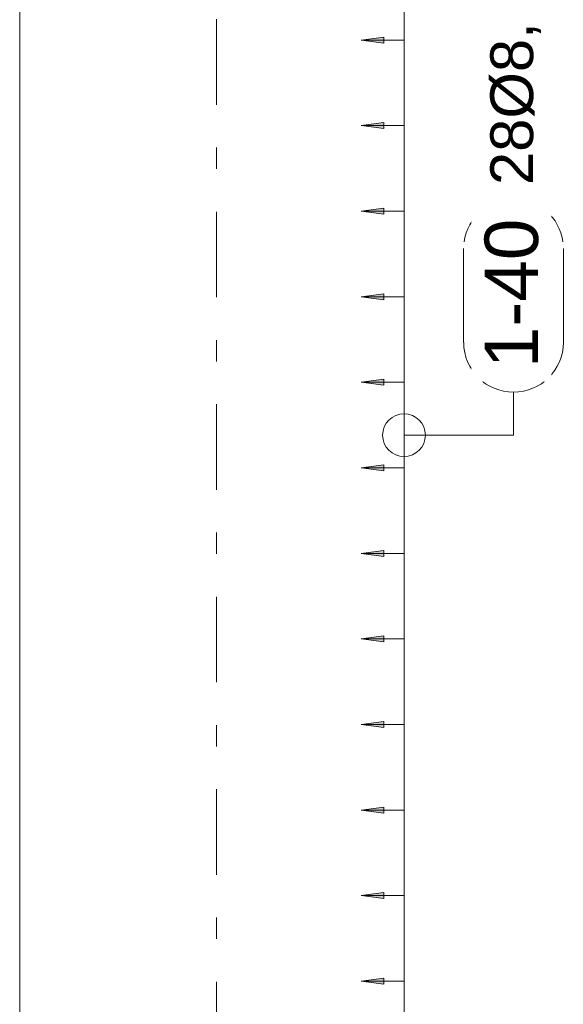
# Model space of a CAD drawing. Header units: millimetres. Extents: x -25607 to 9385, y 1894 to 10168.
# Tile 103 of 181: x -1981 to -1346, y 6693 to 7844. Entities that reach past the tile are written whole.
import ezdxf

# ---------------------------------------------------------------- set-up
doc = ezdxf.new("R2010")
doc.units = ezdxf.units.MM
doc.linetypes.add('Čára osnovy', pattern=[225, 100, -50, 25, -50])
for name, color, linetype, lineweight in [('A-ANNO-DIMS', 211, 'Continuous', 5), ('A-ANNO-DIMS-25', 211, 'Continuous', 5), ('S-COLS', 52, 'Continuous', 9), ('S-GRID', 1, 'Continuous', 5), ('S-RBAR-IDEN', 171, 'Continuous', 5)]:
    doc.layers.add(name, color=color, linetype=linetype, lineweight=lineweight)
doc.styles.add('Arial', font='arial.ttf', dxfattribs={"height": 50})
doc.styles.add('Arial_1', font='arial.ttf', dxfattribs={"height": 62.5})
doc.dimstyles.new('Výztuž_kusy__řezy__3', dxfattribs={"dimscale": 304.8, "dimtxt": 0.18, "dimasz": 0, "dimexe": 0, "dimexo": 0.0625, "dimgap": 0.082021, "dimtad": 1, "dimdec": 0, "dimzin": 0, "dimdsep": 46, "dimtxsty": 'Arial_1', "dimblk1": 'NONE', "dimblk2": 'NONE', "dimsah": 1, "dimcen": 0.09, "dimazin": 0, "dimtfac": 1, "dimtdec": 4, "dimtix": 1, "dimtmove": 0, "dimatfit": 3, "dimfxl": 0.164042, "dimfxlon": 1, "dimtvp": 1, "dimtfill": 1, "dimtolj": 1, "dimtzin": 0, "dimarcsym": 2})

# ---------------------------------------------------------------- blocks, each defined once
blk = doc.blocks.new('DIMBLOCK639-V5')
at = {"layer": 'A-ANNO-DIMS-25'}
for points in [[(-1581.7, 7920), (-1555.4, 7916.5), (-1555.4, 7923.5)], [(-1581.7, 7820), (-1555.4, 7816.5), (-1555.4, 7823.5)]]:
    blk.add_hatch(color=256, dxfattribs=at).paths.add_polyline_path(points)
for p, q in [((-1555.4, 7923.5), (-1581.7, 7920)), ((-1581.7, 7920), (-1555.4, 7916.5)), ((-1531.7, 7920), (-1581.7, 7920)), ((-1555.4, 7916.5), (-1555.4, 7923.5)), ((-1531.7, 7920), (-1531.7, 7820)), ((-1531.7, 7920), (-1531.7, 7920)), ((-1555.4, 7823.5), (-1581.7, 7820)), ((-1581.7, 7820), (-1555.4, 7816.5)), ((-1531.7, 7820), (-1581.7, 7820)), ((-1555.4, 7816.5), (-1555.4, 7823.5)), ((-1531.7, 7820), (-1531.7, 7820))]:
    blk.add_line(p, q, dxfattribs=at)
blk = doc.blocks.new('_None')
blk = doc.blocks.new('DIMBLOCK640-V5')
at = {"layer": 'A-ANNO-DIMS-25'}
for points in [[(-1581.7, 7820), (-1555.4, 7816.5), (-1555.4, 7823.5)], [(-1581.7, 7720), (-1555.4, 7716.5), (-1555.4, 7723.5)]]:
    blk.add_hatch(color=256, dxfattribs=at).paths.add_polyline_path(points)
for p, q in [((-1555.4, 7823.5), (-1581.7, 7820)), ((-1581.7, 7820), (-1555.4, 7816.5)), ((-1531.7, 7820), (-1581.7, 7820)), ((-1555.4, 7816.5), (-1555.4, 7823.5)), ((-1531.7, 7820), (-1531.7, 7720)), ((-1531.7, 7820), (-1531.7, 7820)), ((-1555.4, 7723.5), (-1581.7, 7720)), ((-1555.4, 7716.5), (-1555.4, 7723.5)), ((-1581.7, 7720), (-1555.4, 7716.5)), ((-1531.7, 7720), (-1581.7, 7720)), ((-1531.7, 7720), (-1531.7, 7720))]:
    blk.add_line(p, q, dxfattribs=at)
blk = doc.blocks.new('DIMBLOCK641-V5')
at = {"layer": 'A-ANNO-DIMS-25'}
for points in [[(-1581.7, 7720), (-1555.4, 7716.5), (-1555.4, 7723.5)], [(-1581.7, 7620), (-1555.4, 7616.5), (-1555.4, 7623.5)]]:
    blk.add_hatch(color=256, dxfattribs=at).paths.add_polyline_path(points)
for p, q in [((-1555.4, 7723.5), (-1581.7, 7720)), ((-1555.4, 7716.5), (-1555.4, 7723.5)), ((-1581.7, 7720), (-1555.4, 7716.5)), ((-1531.7, 7720), (-1581.7, 7720)), ((-1531.7, 7720), (-1531.7, 7620)), ((-1531.7, 7720), (-1531.7, 7720)), ((-1555.4, 7623.5), (-1581.7, 7620)), ((-1581.7, 7620), (-1555.4, 7616.5)), ((-1531.7, 7620), (-1581.7, 7620)), ((-1555.4, 7616.5), (-1555.4, 7623.5)), ((-1531.7, 7620), (-1531.7, 7620))]:
    blk.add_line(p, q, dxfattribs=at)
blk = doc.blocks.new('DIMBLOCK642-V5')
at = {"layer": 'A-ANNO-DIMS-25'}
for points in [[(-1581.7, 7620), (-1555.4, 7616.5), (-1555.4, 7623.5)], [(-1581.7, 7520), (-1555.4, 7516.5), (-1555.4, 7523.5)]]:
    blk.add_hatch(color=256, dxfattribs=at).paths.add_polyline_path(points)
for p, q in [((-1555.4, 7623.5), (-1581.7, 7620)), ((-1581.7, 7620), (-1555.4, 7616.5)), ((-1531.7, 7620), (-1581.7, 7620)), ((-1555.4, 7616.5), (-1555.4, 7623.5)), ((-1531.7, 7620), (-1531.7, 7520)), ((-1531.7, 7620), (-1531.7, 7620)), ((-1555.4, 7523.5), (-1581.7, 7520)), ((-1581.7, 7520), (-1555.4, 7516.5)), ((-1531.7, 7520), (-1581.7, 7520)), ((-1555.4, 7516.5), (-1555.4, 7523.5)), ((-1531.7, 7520), (-1531.7, 7520))]:
    blk.add_line(p, q, dxfattribs=at)
blk = doc.blocks.new('DIMBLOCK643-V5')
at = {"layer": 'A-ANNO-DIMS-25'}
for points in [[(-1581.7, 7520), (-1555.4, 7516.5), (-1555.4, 7523.5)], [(-1581.7, 7420), (-1555.4, 7416.5), (-1555.4, 7423.5)]]:
    blk.add_hatch(color=256, dxfattribs=at).paths.add_polyline_path(points)
for p, q in [((-1555.4, 7523.5), (-1581.7, 7520)), ((-1581.7, 7520), (-1555.4, 7516.5)), ((-1531.7, 7520), (-1581.7, 7520)), ((-1555.4, 7516.5), (-1555.4, 7523.5)), ((-1531.7, 7520), (-1531.7, 7420)), ((-1531.7, 7520), (-1531.7, 7520)), ((-1555.4, 7423.5), (-1581.7, 7420)), ((-1555.4, 7416.5), (-1555.4, 7423.5)), ((-1581.7, 7420), (-1555.4, 7416.5)), ((-1531.7, 7420), (-1581.7, 7420)), ((-1531.7, 7420), (-1531.7, 7420))]:
    blk.add_line(p, q, dxfattribs=at)
blk = doc.blocks.new('DIMBLOCK644-V5')
at = {"layer": 'A-ANNO-DIMS-25'}
for points in [[(-1581.7, 7420), (-1555.4, 7416.5), (-1555.4, 7423.5)], [(-1581.7, 7320), (-1555.4, 7316.5), (-1555.4, 7323.5)]]:
    blk.add_hatch(color=256, dxfattribs=at).paths.add_polyline_path(points)
for p, q in [((-1555.4, 7423.5), (-1581.7, 7420)), ((-1555.4, 7416.5), (-1555.4, 7423.5)), ((-1581.7, 7420), (-1555.4, 7416.5)), ((-1531.7, 7420), (-1581.7, 7420)), ((-1531.7, 7420), (-1531.7, 7320)), ((-1531.7, 7420), (-1531.7, 7420)), ((-1555.4, 7323.5), (-1581.7, 7320)), ((-1581.7, 7320), (-1555.4, 7316.5)), ((-1531.7, 7320), (-1581.7, 7320)), ((-1555.4, 7316.5), (-1555.4, 7323.5)), ((-1531.7, 7320), (-1531.7, 7320))]:
    blk.add_line(p, q, dxfattribs=at)
blk = doc.blocks.new('DIMBLOCK645-V5')
at = {"layer": 'A-ANNO-DIMS-25'}
for points in [[(-1581.7, 7320), (-1555.4, 7316.5), (-1555.4, 7323.5)], [(-1581.7, 7220), (-1555.4, 7216.5), (-1555.4, 7223.5)]]:
    blk.add_hatch(color=256, dxfattribs=at).paths.add_polyline_path(points)
for p, q in [((-1555.4, 7323.5), (-1581.7, 7320)), ((-1581.7, 7320), (-1555.4, 7316.5)), ((-1531.7, 7320), (-1581.7, 7320)), ((-1555.4, 7316.5), (-1555.4, 7323.5)), ((-1531.7, 7320), (-1531.7, 7220)), ((-1531.7, 7320), (-1531.7, 7320)), ((-1555.4, 7223.5), (-1581.7, 7220)), ((-1581.7, 7220), (-1555.4, 7216.5)), ((-1531.7, 7220), (-1581.7, 7220)), ((-1555.4, 7216.5), (-1555.4, 7223.5)), ((-1531.7, 7220), (-1531.7, 7220))]:
    blk.add_line(p, q, dxfattribs=at)
blk = doc.blocks.new('DIMBLOCK646-V5')
at = {"layer": 'A-ANNO-DIMS-25'}
for points in [[(-1581.7, 7220), (-1555.4, 7216.5), (-1555.4, 7223.5)], [(-1581.7, 7120), (-1555.4, 7116.5), (-1555.4, 7123.5)]]:
    blk.add_hatch(color=256, dxfattribs=at).paths.add_polyline_path(points)
for p, q in [((-1555.4, 7223.5), (-1581.7, 7220)), ((-1581.7, 7220), (-1555.4, 7216.5)), ((-1531.7, 7220), (-1581.7, 7220)), ((-1555.4, 7216.5), (-1555.4, 7223.5)), ((-1531.7, 7220), (-1531.7, 7120)), ((-1531.7, 7220), (-1531.7, 7220)), ((-1555.4, 7123.5), (-1581.7, 7120)), ((-1555.4, 7116.5), (-1555.4, 7123.5)), ((-1581.7, 7120), (-1555.4, 7116.5)), ((-1531.7, 7120), (-1581.7, 7120)), ((-1531.7, 7120), (-1531.7, 7120))]:
    blk.add_line(p, q, dxfattribs=at)
blk = doc.blocks.new('DIMBLOCK647-V5')
at = {"layer": 'A-ANNO-DIMS-25'}
for points in [[(-1581.7, 7120), (-1555.4, 7116.5), (-1555.4, 7123.5)], [(-1581.7, 7020), (-1555.4, 7016.5), (-1555.4, 7023.5)]]:
    blk.add_hatch(color=256, dxfattribs=at).paths.add_polyline_path(points)
for p, q in [((-1555.4, 7123.5), (-1581.7, 7120)), ((-1555.4, 7116.5), (-1555.4, 7123.5)), ((-1581.7, 7120), (-1555.4, 7116.5)), ((-1531.7, 7120), (-1581.7, 7120)), ((-1531.7, 7120), (-1531.7, 7020)), ((-1531.7, 7120), (-1531.7, 7120)), ((-1555.4, 7023.5), (-1581.7, 7020)), ((-1581.7, 7020), (-1555.4, 7016.5)), ((-1531.7, 7020), (-1581.7, 7020)), ((-1555.4, 7016.5), (-1555.4, 7023.5)), ((-1531.7, 7020), (-1531.7, 7020))]:
    blk.add_line(p, q, dxfattribs=at)
blk = doc.blocks.new('DIMBLOCK648-V5')
at = {"layer": 'A-ANNO-DIMS-25'}
for points in [[(-1581.7, 7020), (-1555.4, 7016.5), (-1555.4, 7023.5)], [(-1581.7, 6920), (-1555.4, 6916.5), (-1555.4, 6923.5)]]:
    blk.add_hatch(color=256, dxfattribs=at).paths.add_polyline_path(points)
for p, q in [((-1555.4, 7023.5), (-1581.7, 7020)), ((-1581.7, 7020), (-1555.4, 7016.5)), ((-1531.7, 7020), (-1581.7, 7020)), ((-1555.4, 7016.5), (-1555.4, 7023.5)), ((-1531.7, 7020), (-1531.7, 6920)), ((-1531.7, 7020), (-1531.7, 7020)), ((-1555.4, 6923.5), (-1581.7, 6920)), ((-1581.7, 6920), (-1555.4, 6916.5)), ((-1531.7, 6920), (-1581.7, 6920)), ((-1555.4, 6916.5), (-1555.4, 6923.5)), ((-1531.7, 6920), (-1531.7, 6920))]:
    blk.add_line(p, q, dxfattribs=at)
blk = doc.blocks.new('DIMBLOCK649-V5')
at = {"layer": 'A-ANNO-DIMS-25'}
for points in [[(-1581.7, 6920), (-1555.4, 6916.5), (-1555.4, 6923.5)], [(-1581.7, 6820), (-1555.4, 6816.5), (-1555.4, 6823.5)]]:
    blk.add_hatch(color=256, dxfattribs=at).paths.add_polyline_path(points)
for p, q in [((-1555.4, 6923.5), (-1581.7, 6920)), ((-1581.7, 6920), (-1555.4, 6916.5)), ((-1531.7, 6920), (-1581.7, 6920)), ((-1555.4, 6916.5), (-1555.4, 6923.5)), ((-1531.7, 6920), (-1531.7, 6820)), ((-1531.7, 6920), (-1531.7, 6920)), ((-1555.4, 6823.5), (-1581.7, 6820)), ((-1581.7, 6820), (-1555.4, 6816.5)), ((-1531.7, 6820), (-1581.7, 6820)), ((-1555.4, 6816.5), (-1555.4, 6823.5)), ((-1531.7, 6820), (-1531.7, 6820))]:
    blk.add_line(p, q, dxfattribs=at)
blk = doc.blocks.new('DIMBLOCK650-V5')
at = {"layer": 'A-ANNO-DIMS-25'}
for points in [[(-1581.7, 6820), (-1555.4, 6816.5), (-1555.4, 6823.5)], [(-1581.7, 6720), (-1555.4, 6716.5), (-1555.4, 6723.5)]]:
    blk.add_hatch(color=256, dxfattribs=at).paths.add_polyline_path(points)
for p, q in [((-1555.4, 6823.5), (-1581.7, 6820)), ((-1581.7, 6820), (-1555.4, 6816.5)), ((-1531.7, 6820), (-1581.7, 6820)), ((-1555.4, 6816.5), (-1555.4, 6823.5)), ((-1531.7, 6820), (-1531.7, 6720)), ((-1531.7, 6820), (-1531.7, 6820)), ((-1555.4, 6723.5), (-1581.7, 6720)), ((-1555.4, 6716.5), (-1555.4, 6723.5)), ((-1581.7, 6720), (-1555.4, 6716.5)), ((-1531.7, 6720), (-1581.7, 6720)), ((-1531.7, 6720), (-1531.7, 6720))]:
    blk.add_line(p, q, dxfattribs=at)
blk = doc.blocks.new('DIMBLOCK651-V5')
at = {"layer": 'A-ANNO-DIMS-25'}
for points in [[(-1581.7, 6720), (-1555.4, 6716.5), (-1555.4, 6723.5)], [(-1581.7, 6620), (-1555.4, 6616.5), (-1555.4, 6623.5)]]:
    blk.add_hatch(color=256, dxfattribs=at).paths.add_polyline_path(points)
for p, q in [((-1555.4, 6723.5), (-1581.7, 6720)), ((-1555.4, 6716.5), (-1555.4, 6723.5)), ((-1581.7, 6720), (-1555.4, 6716.5)), ((-1531.7, 6720), (-1581.7, 6720)), ((-1531.7, 6720), (-1531.7, 6620)), ((-1531.7, 6720), (-1531.7, 6720)), ((-1555.4, 6623.5), (-1581.7, 6620)), ((-1581.7, 6620), (-1555.4, 6616.5)), ((-1531.7, 6620), (-1581.7, 6620)), ((-1555.4, 6616.5), (-1555.4, 6623.5)), ((-1531.7, 6620), (-1531.7, 6620))]:
    blk.add_line(p, q, dxfattribs=at)
blk = doc.blocks.new('DIMBLOCK659-V5')
at = {"layer": 'A-ANNO-DIMS-25'}
for points in [[(-1581.7, 8620), (-1555.4, 8616.5), (-1555.4, 8623.5)], [(-1581.7, 8520), (-1555.4, 8516.5), (-1555.4, 8523.5)], [(-1581.7, 8420), (-1555.4, 8416.5), (-1555.4, 8423.5)], [(-1581.7, 8320), (-1555.4, 8316.5), (-1555.4, 8323.5)], [(-1581.7, 8220), (-1555.4, 8216.5), (-1555.4, 8223.5)], [(-1581.7, 8120), (-1555.4, 8116.5), (-1555.4, 8123.5)], [(-1581.7, 8020), (-1555.4, 8016.5), (-1555.4, 8023.5)], [(-1581.7, 7920), (-1555.4, 7916.5), (-1555.4, 7923.5)], [(-1581.7, 7820), (-1555.4, 7816.5), (-1555.4, 7823.5)], [(-1581.7, 7720), (-1555.4, 7716.5), (-1555.4, 7723.5)], [(-1581.7, 7620), (-1555.4, 7616.5), (-1555.4, 7623.5)], [(-1581.7, 7520), (-1555.4, 7516.5), (-1555.4, 7523.5)], [(-1581.7, 7420), (-1555.4, 7416.5), (-1555.4, 7423.5)], [(-1581.7, 7320), (-1555.4, 7316.5), (-1555.4, 7323.5)], [(-1581.7, 7220), (-1555.4, 7216.5), (-1555.4, 7223.5)], [(-1581.7, 7120), (-1555.4, 7116.5), (-1555.4, 7123.5)], [(-1581.7, 7020), (-1555.4, 7016.5), (-1555.4, 7023.5)], [(-1581.7, 6920), (-1555.4, 6916.5), (-1555.4, 6923.5)], [(-1581.7, 6820), (-1555.4, 6816.5), (-1555.4, 6823.5)], [(-1581.7, 6720), (-1555.4, 6716.5), (-1555.4, 6723.5)], [(-1581.7, 6620), (-1555.4, 6616.5), (-1555.4, 6623.5)], [(-1581.7, 6520), (-1555.4, 6516.5), (-1555.4, 6523.5)], [(-1581.7, 6420), (-1555.4, 6416.5), (-1555.4, 6423.5)], [(-1581.7, 6320), (-1555.4, 6316.5), (-1555.4, 6323.5)], [(-1581.7, 6220), (-1555.4, 6216.5), (-1555.4, 6223.5)], [(-1581.7, 6120), (-1555.4, 6116.5), (-1555.4, 6123.5)], [(-1581.7, 6020), (-1555.4, 6016.5), (-1555.4, 6023.5)], [(-1581.7, 5920), (-1555.4, 5916.5), (-1555.4, 5923.5)]]:
    blk.add_hatch(color=256, dxfattribs=at).paths.add_polyline_path(points)
for p, q in [((-1555.4, 8623.5), (-1581.7, 8620)), ((-1581.7, 8620), (-1555.4, 8616.5)), ((-1531.7, 8620), (-1581.7, 8620)), ((-1555.4, 8616.5), (-1555.4, 8623.5)), ((-1531.7, 8620), (-1531.7, 5920)), ((-1531.7, 8620), (-1531.7, 8520)), ((-1531.7, 8620), (-1531.7, 8620)), ((-1555.4, 8523.5), (-1581.7, 8520)), ((-1581.7, 8520), (-1555.4, 8516.5)), ((-1531.7, 8520), (-1581.7, 8520)), ((-1555.4, 8516.5), (-1555.4, 8523.5)), ((-1531.7, 8520), (-1531.7, 8420)), ((-1531.7, 8520), (-1531.7, 8520)), ((-1555.4, 8423.5), (-1581.7, 8420)), ((-1581.7, 8420), (-1555.4, 8416.5)), ((-1531.7, 8420), (-1581.7, 8420)), ((-1555.4, 8416.5), (-1555.4, 8423.5)), ((-1531.7, 8420), (-1531.7, 8320)), ((-1531.7, 8420), (-1531.7, 8420)), ((-1555.4, 8323.5), (-1581.7, 8320)), ((-1555.4, 8316.5), (-1555.4, 8323.5)), ((-1581.7, 8320), (-1555.4, 8316.5)), ((-1531.7, 8320), (-1581.7, 8320)), ((-1531.7, 8320), (-1531.7, 8220)), ((-1531.7, 8320), (-1531.7, 8320)), ((-1555.4, 8223.5), (-1581.7, 8220)), ((-1581.7, 8220), (-1555.4, 8216.5)), ((-1531.7, 8220), (-1581.7, 8220)), ((-1555.4, 8216.5), (-1555.4, 8223.5)), ((-1531.7, 8220), (-1531.7, 8120)), ((-1531.7, 8220), (-1531.7, 8220)), ((-1555.4, 8123.5), (-1581.7, 8120)), ((-1581.7, 8120), (-1555.4, 8116.5)), ((-1531.7, 8120), (-1581.7, 8120)), ((-1555.4, 8116.5), (-1555.4, 8123.5)), ((-1531.7, 8120), (-1531.7, 8020)), ((-1531.7, 8120), (-1531.7, 8120)), ((-1555.4, 8023.5), (-1581.7, 8020)), ((-1555.4, 8016.5), (-1555.4, 8023.5)), ((-1581.7, 8020), (-1555.4, 8016.5)), ((-1531.7, 8020), (-1581.7, 8020)), ((-1531.7, 8020), (-1531.7, 7920)), ((-1531.7, 8020), (-1531.7, 8020)), ((-1555.4, 7923.5), (-1581.7, 7920)), ((-1581.7, 7920), (-1555.4, 7916.5)), ((-1531.7, 7920), (-1581.7, 7920)), ((-1555.4, 7916.5), (-1555.4, 7923.5)), ((-1531.7, 7920), (-1531.7, 7820)), ((-1531.7, 7920), (-1531.7, 7920)), ((-1555.4, 7823.5), (-1581.7, 7820)), ((-1581.7, 7820), (-1555.4, 7816.5)), ((-1531.7, 7820), (-1581.7, 7820)), ((-1555.4, 7816.5), (-1555.4, 7823.5)), ((-1531.7, 7820), (-1531.7, 7720)), ((-1531.7, 7820), (-1531.7, 7820)), ((-1555.4, 7723.5), (-1581.7, 7720)), ((-1555.4, 7716.5), (-1555.4, 7723.5)), ((-1581.7, 7720), (-1555.4, 7716.5)), ((-1531.7, 7720), (-1581.7, 7720)), ((-1531.7, 7720), (-1531.7, 7620)), ((-1531.7, 7720), (-1531.7, 7720)), ((-1555.4, 7623.5), (-1581.7, 7620)), ((-1581.7, 7620), (-1555.4, 7616.5)), ((-1531.7, 7620), (-1581.7, 7620)), ((-1555.4, 7616.5), (-1555.4, 7623.5)), ((-1531.7, 7620), (-1531.7, 7520)), ((-1531.7, 7620), (-1531.7, 7620)), ((-1555.4, 7523.5), (-1581.7, 7520)), ((-1581.7, 7520), (-1555.4, 7516.5)), ((-1531.7, 7520), (-1581.7, 7520)), ((-1555.4, 7516.5), (-1555.4, 7523.5)), ((-1531.7, 7520), (-1531.7, 7420)), ((-1531.7, 7520), (-1531.7, 7520)), ((-1555.4, 7423.5), (-1581.7, 7420)), ((-1555.4, 7416.5), (-1555.4, 7423.5)), ((-1581.7, 7420), (-1555.4, 7416.5)), ((-1531.7, 7420), (-1581.7, 7420)), ((-1531.7, 7420), (-1531.7, 7320)), ((-1531.7, 7420), (-1531.7, 7420)), ((-1555.4, 7323.5), (-1581.7, 7320)), ((-1581.7, 7320), (-1555.4, 7316.5)), ((-1531.7, 7320), (-1581.7, 7320)), ((-1555.4, 7316.5), (-1555.4, 7323.5)), ((-1531.7, 7320), (-1531.7, 7220)), ((-1531.7, 7320), (-1531.7, 7320)), ((-1555.4, 7223.5), (-1581.7, 7220)), ((-1581.7, 7220), (-1555.4, 7216.5)), ((-1531.7, 7220), (-1581.7, 7220)), ((-1555.4, 7216.5), (-1555.4, 7223.5)), ((-1531.7, 7220), (-1531.7, 7120)), ((-1531.7, 7220), (-1531.7, 7220)), ((-1555.4, 7123.5), (-1581.7, 7120)), ((-1555.4, 7116.5), (-1555.4, 7123.5)), ((-1581.7, 7120), (-1555.4, 7116.5)), ((-1531.7, 7120), (-1581.7, 7120)), ((-1531.7, 7120), (-1531.7, 7020)), ((-1531.7, 7120), (-1531.7, 7120)), ((-1555.4, 7023.5), (-1581.7, 7020)), ((-1581.7, 7020), (-1555.4, 7016.5)), ((-1531.7, 7020), (-1581.7, 7020)), ((-1555.4, 7016.5), (-1555.4, 7023.5)), ((-1531.7, 7020), (-1531.7, 6920)), ((-1531.7, 7020), (-1531.7, 7020)), ((-1555.4, 6923.5), (-1581.7, 6920)), ((-1581.7, 6920), (-1555.4, 6916.5)), ((-1531.7, 6920), (-1581.7, 6920)), ((-1555.4, 6916.5), (-1555.4, 6923.5)), ((-1531.7, 6920), (-1531.7, 6820)), ((-1531.7, 6920), (-1531.7, 6920)), ((-1555.4, 6823.5), (-1581.7, 6820)), ((-1581.7, 6820), (-1555.4, 6816.5)), ((-1531.7, 6820), (-1581.7, 6820)), ((-1555.4, 6816.5), (-1555.4, 6823.5)), ((-1531.7, 6820), (-1531.7, 6720)), ((-1531.7, 6820), (-1531.7, 6820)), ((-1555.4, 6723.5), (-1581.7, 6720)), ((-1555.4, 6716.5), (-1555.4, 6723.5)), ((-1581.7, 6720), (-1555.4, 6716.5)), ((-1531.7, 6720), (-1581.7, 6720)), ((-1531.7, 6720), (-1531.7, 6620)), ((-1531.7, 6720), (-1531.7, 6720)), ((-1555.4, 6623.5), (-1581.7, 6620)), ((-1581.7, 6620), (-1555.4, 6616.5)), ((-1531.7, 6620), (-1581.7, 6620)), ((-1555.4, 6616.5), (-1555.4, 6623.5)), ((-1531.7, 6620), (-1531.7, 6520)), ((-1531.7, 6620), (-1531.7, 6620)), ((-1555.4, 6523.5), (-1581.7, 6520)), ((-1581.7, 6520), (-1555.4, 6516.5)), ((-1531.7, 6520), (-1581.7, 6520)), ((-1555.4, 6516.5), (-1555.4, 6523.5)), ((-1531.7, 6520), (-1531.7, 6420)), ((-1531.7, 6520), (-1531.7, 6520)), ((-1555.4, 6423.5), (-1581.7, 6420)), ((-1555.4, 6416.5), (-1555.4, 6423.5)), ((-1581.7, 6420), (-1555.4, 6416.5)), ((-1531.7, 6420), (-1581.7, 6420)), ((-1531.7, 6420), (-1531.7, 6320)), ((-1531.7, 6420), (-1531.7, 6420)), ((-1555.4, 6323.5), (-1581.7, 6320)), ((-1581.7, 6320), (-1555.4, 6316.5)), ((-1531.7, 6320), (-1581.7, 6320)), ((-1555.4, 6316.5), (-1555.4, 6323.5)), ((-1531.7, 6320), (-1531.7, 6220)), ((-1531.7, 6320), (-1531.7, 6320)), ((-1555.4, 6223.5), (-1581.7, 6220)), ((-1581.7, 6220), (-1555.4, 6216.5)), ((-1531.7, 6220), (-1581.7, 6220)), ((-1555.4, 6216.5), (-1555.4, 6223.5)), ((-1531.7, 6220), (-1531.7, 6120)), ((-1531.7, 6220), (-1531.7, 6220)), ((-1555.4, 6123.5), (-1581.7, 6120)), ((-1555.4, 6116.5), (-1555.4, 6123.5)), ((-1581.7, 6120), (-1555.4, 6116.5)), ((-1531.7, 6120), (-1581.7, 6120)), ((-1531.7, 6120), (-1531.7, 6020)), ((-1531.7, 6120), (-1531.7, 6120)), ((-1555.4, 6023.5), (-1581.7, 6020)), ((-1581.7, 6020), (-1555.4, 6016.5)), ((-1531.7, 6020), (-1581.7, 6020)), ((-1555.4, 6016.5), (-1555.4, 6023.5)), ((-1531.7, 6020), (-1531.7, 5920)), ((-1531.7, 6020), (-1531.7, 6020)), ((-1555.4, 5923.5), (-1581.7, 5920)), ((-1581.7, 5920), (-1555.4, 5916.5)), ((-1531.7, 5920), (-1581.7, 5920)), ((-1555.4, 5916.5), (-1555.4, 5923.5)), ((-1531.7, 5920), (-1531.7, 5920))]:
    blk.add_line(p, q, dxfattribs=at)
blk = doc.blocks.new('Popisek výztuže__BEZ NATOČENÍ_ - _Typ_ množství_PRAVÝ _řezy_-573725-V5')
at = {"layer": 'S-RBAR-IDEN'}
for p, q in [((-15461.3, 9359.8), (-15571, 9359.8)), ((-15571, 9243.3), (-15461.3, 9243.3))]:
    blk.add_line(p, q, dxfattribs=at)
for centre, start, end in [((-15571, 9301.5), 90, 270), ((-15461.3, 9301.5), 277.6434, 82.3566)]:
    blk.add_arc(centre, 58.2, start, end, dxfattribs=at)

msp = doc.modelspace()

# ---------------------------------------------------------------- linework, layer by layer
at = {"layer": 'S-COLS'}
msp.add_line((-1980.6, 8670), (-1980.6, 5870), dxfattribs=at)
msp.add_line((-1980.6, 8670), (-1980.6, 5870), dxfattribs=at)
at = {"layer": 'S-GRID', "linetype": 'Čára osnovy', "lineweight": 9}
msp.add_line((-1750.6, 1894.4), (-1750.6, 9632.5), dxfattribs=at)
at = {"layer": 'S-RBAR-IDEN'}
for p, q in [((-1403.9, 7358.2), (-1403.9, 7408.4)), ((-1531.7, 7358.2), (-1403.9, 7358.2))]:
    msp.add_line(p, q, dxfattribs=at)
msp.add_circle((-1531.7, 7358.2), 25, dxfattribs=at)

# ---------------------------------------------------------------- block references
at = {"layer": 'S-RBAR-IDEN', "rotation": 89.99999999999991}
msp.add_blockref('Popisek výztuže__BEZ NATOČENÍ_ - _Typ_ množství_PRAVÝ _řezy_-573725-V5', (7897.7, 23037.6), dxfattribs=at)

# ---------------------------------------------------------------- texts
at = {"layer": 'S-RBAR-IDEN', "insert": (-1430.9, 7650.5), "char_height": 50, "width": 258.544, "attachment_point": 1, "rotation": 90, "style": 'Arial', "bg_fill": 3, "box_fill_scale": 1.25, "bg_fill_color": 256, "bg_fill_true_color": 13158600, "bg_fill_transparency": 0}
msp.add_mtext('28Ø8, ', dxfattribs=at)

# ---------------------------------------------------------------- dimensions: what is measured, and where the dimension line sits
at = {"layer": 'A-ANNO-DIMS'}
for base, p1, p2, text, override, picture, middle in [((-1531.7, 5920), (-1581.7, 8620), (-1581.7, 5920), '100 2700', {"dimpost": '<>', "dimblk1": 'None', "dimblk2": 'None', "dimsah": 1, "dimfxl": 2700}, 'DIMBLOCK659-V5', (-1588.6, 7270)), ((-1531.7, 7820), (-1581.7, 7920), (-1581.7, 7820), ' ', {"dimpost": '<>', "dimfxl": 100}, 'DIMBLOCK639-V5', (-1531.7, 7870)), ((-1531.7, 7720), (-1581.7, 7820), (-1581.7, 7720), ' ', {"dimpost": '<>', "dimfxl": 100}, 'DIMBLOCK640-V5', (-1531.7, 7770)), ((-1531.7, 7620), (-1581.7, 7720), (-1581.7, 7620), ' ', {"dimpost": '<>', "dimfxl": 100}, 'DIMBLOCK641-V5', (-1531.7, 7670)), ((-1531.7, 7520), (-1581.7, 7620), (-1581.7, 7520), ' ', {"dimpost": '<>', "dimfxl": 100}, 'DIMBLOCK642-V5', (-1531.7, 7570)), ((-1531.7, 7420), (-1581.7, 7520), (-1581.7, 7420), ' ', {"dimpost": '<>', "dimfxl": 100}, 'DIMBLOCK643-V5', (-1531.7, 7470)), ((-1531.7, 7320), (-1581.7, 7420), (-1581.7, 7320), ' ', {"dimpost": '<>', "dimfxl": 100}, 'DIMBLOCK644-V5', (-1531.7, 7370)), ((-1531.7, 7220), (-1581.7, 7320), (-1581.7, 7220), ' ', {"dimpost": '<>', "dimfxl": 100}, 'DIMBLOCK645-V5', (-1531.7, 7270)), ((-1531.7, 7120), (-1581.7, 7220), (-1581.7, 7120), ' ', {"dimpost": '<>', "dimfxl": 100}, 'DIMBLOCK646-V5', (-1531.7, 7170)), ((-1531.7, 7020), (-1581.7, 7120), (-1581.7, 7020), ' ', {"dimpost": '<>', "dimfxl": 100}, 'DIMBLOCK647-V5', (-1531.7, 7070)), ((-1531.7, 6920), (-1581.7, 7020), (-1581.7, 6920), ' ', {"dimpost": '<>', "dimfxl": 100}, 'DIMBLOCK648-V5', (-1531.7, 6970)), ((-1531.7, 6820), (-1581.7, 6920), (-1581.7, 6820), ' ', {"dimpost": '<>', "dimfxl": 100}, 'DIMBLOCK649-V5', (-1531.7, 6870)), ((-1531.7, 6720), (-1581.7, 6820), (-1581.7, 6720), ' ', {"dimpost": '<>', "dimfxl": 100}, 'DIMBLOCK650-V5', (-1531.7, 6770)), ((-1531.7, 6620), (-1581.7, 6720), (-1581.7, 6620), ' ', {"dimpost": '<>', "dimfxl": 100}, 'DIMBLOCK651-V5', (-1531.7, 6670))]:
    dim = msp.add_linear_dim(base=base, p1=p1, p2=p2, angle=90, text=text, dimstyle='Výztuž_kusy__řezy__3', override=override, dxfattribs=at)
    dim.commit()
    dim.dimension.update_dxf_attribs({"geometry": picture, "text_midpoint": middle})

# ---------------------------------------------------------------- next in the draw order: texts
at = {"layer": 'S-RBAR-IDEN', "insert": (-1437.6, 7436.5), "char_height": 62.5, "width": 210.443, "attachment_point": 1, "rotation": 90, "style": 'Arial_1', "bg_fill": 3, "box_fill_scale": 1.25, "bg_fill_color": 256, "bg_fill_true_color": 13158600, "bg_fill_transparency": 0}
msp.add_mtext('1-40', dxfattribs=at)

doc.saveas('drawing.dxf')
